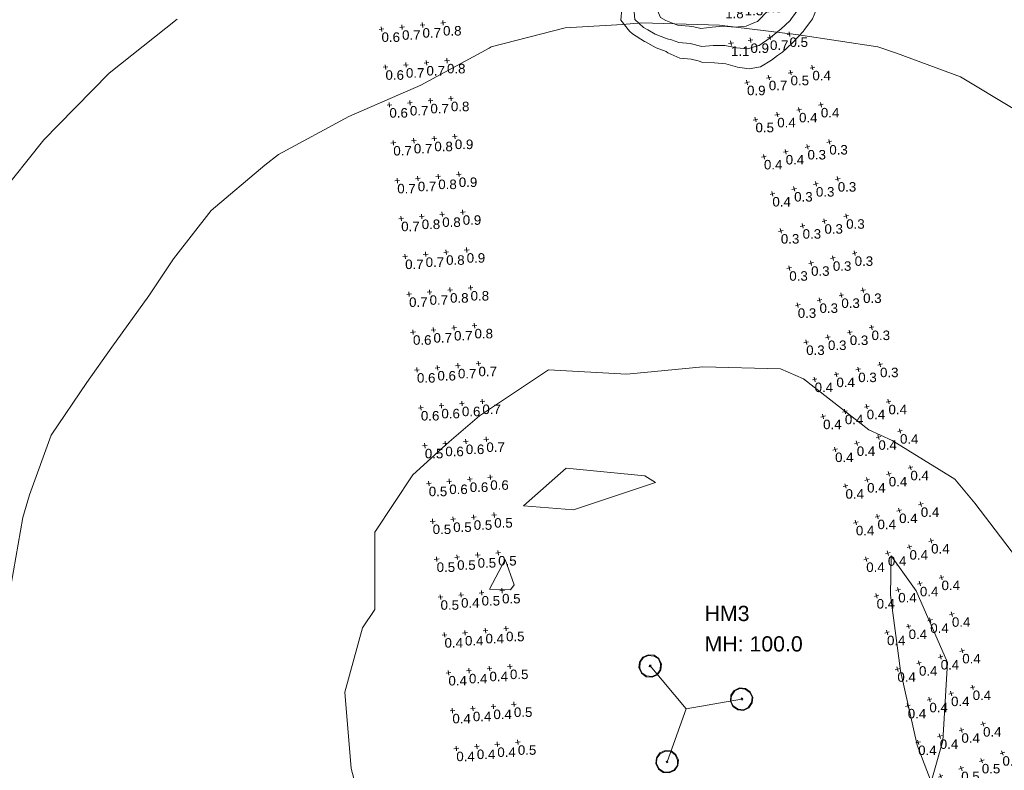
# Model space of a CAD drawing. Extents: x -62 to 9200, y 444 to 4096.
# Tile 25 of 32: x 1739 to 1998, y 3065 to 3262. Entities that reach past the tile are written whole.
import ezdxf

# ---------------------------------------------------------------- set-up
doc = ezdxf.new("R2010")
doc.units = 0
doc.header["$MEASUREMENT"] = 0
for name, color, linetype, lineweight in [('AGI32-Project_1-CALCPTS', 7, 'Continuous', 0), ('AGI32-Project_1-LUMINAIRE', 7, 'Continuous', 0), ('AGI32-Project_1-MARKPOINT', 7, 'Continuous', 0), ('AGI32-Project_1-POLE_PENDANT', 7, 'Continuous', 0), ('AGI32-Project_1-TEMPLATE', 7, 'Continuous', 0)]:
    doc.layers.add(name, color=color, linetype=linetype, lineweight=lineweight)
doc.styles.add('AGI32-Arial', font='arial.ttf')

# ---------------------------------------------------------------- blocks, each defined once
blk = doc.blocks.new('AGI32-IDxl7hnj-Project_1-LUMINAIRE-HM3_Symbol')
at = {"layer": 'AGI32-Project_1-LUMINAIRE', "color": 7, "linetype": 'ByBlock', "lineweight": 0}
for p, q in [((-0.5, 0.866, 0.3), (-0.866, 0.5, 0.3)), ((-0.5, 0.866), (-0.866, 0.5)), ((-0.866, 0.5, 0.3), (-0.5, 0.866, 0.3)), ((0, 1, 0.3), (-0.5, 0.866, 0.3)), ((0, 1), (-0.5, 0.866)), ((-0.5, 0.866, 0.3), (0, 1, 0.3)), ((-0.5, 0.866), (-0.5, 0.866, 0.3)), ((-0.5, 0.866, 0.3), (-0.5, 0.866)), ((0, 0.95), (-0.45, 0.816)), ((0.5, 0.866, 0.3), (0, 1, 0.3)), ((0.5, 0.866), (0, 1)), ((0, 1), (0, 1, 0.3)), ((0, 1, 0.3), (0.5, 0.866, 0.3)), ((0, 1, 0.3), (0, 1)), ((0.45, 0.816), (0, 0.95)), ((0.866, 0.5, 0.3), (0.5, 0.866, 0.3)), ((0.866, 0.5), (0.5, 0.866)), ((0.5, 0.866), (0.5, 0.866, 0.3)), ((0.5, 0.866, 0.3), (0.866, 0.5, 0.3)), ((0.5, 0.866, 0.3), (0.5, 0.866)), ((-0.866, 0.5, 0.3), (-1, 0, 0.3)), ((-0.866, 0.5), (-1, 0)), ((-1, 0, 0.3), (-0.866, 0.5, 0.3)), ((-1, 0, 0.3), (-0.866, -0.5, 0.3)), ((-1, 0), (-1, 0, 0.3)), ((-1, 0), (-0.866, -0.5)), ((-0.866, -0.5, 0.3), (-1, 0, 0.3)), ((-1, 0, 0.3), (-1, 0)), ((-0.816, 0.45), (-0.95, 0)), ((-0.95, 0), (-0.816, -0.45)), ((-0.866, 0.5), (-0.866, 0.5, 0.3)), ((-0.866, 0.5, 0.3), (-0.866, 0.5)), ((-0.45, 0.816), (-0.816, 0.45)), ((-0.1, 0), (0.1, 0)), ((0, -0.1), (0, 0.1)), ((0, 0.1), (0.1, 0)), ((0, -0.1), (0.1, 0)), ((0.816, 0.45), (0.45, 0.816)), ((0.95, 0), (0.816, 0.45)), ((0.816, -0.45), (0.95, 0)), ((1, 0, 0.3), (0.866, 0.5, 0.3)), ((1, 0), (0.866, 0.5)), ((0.866, 0.5), (0.866, 0.5, 0.3)), ((0.866, 0.5, 0.3), (1, 0, 0.3)), ((0.866, 0.5, 0.3), (0.866, 0.5)), ((0.866, -0.5, 0.3), (1, 0, 0.3)), ((0.866, -0.5), (1, 0)), ((1, 0, 0.3), (0.866, -0.5, 0.3)), ((1, 0, 0.3), (1, 0)), ((1, 0), (1, 0, 0.3)), ((-0.866, -0.5, 0.3), (-0.5, -0.866, 0.3)), ((-0.866, -0.5), (-0.866, -0.5, 0.3)), ((-0.866, -0.5), (-0.5, -0.866)), ((-0.5, -0.866, 0.3), (-0.866, -0.5, 0.3)), ((-0.866, -0.5, 0.3), (-0.866, -0.5)), ((-0.816, -0.45), (-0.45, -0.816)), ((-0.45, -0.816), (0, -0.95)), ((0, -0.95), (0.45, -0.816)), ((0.45, -0.816), (0.816, -0.45)), ((0.5, -0.866, 0.3), (0.866, -0.5, 0.3)), ((0.5, -0.866), (0.866, -0.5)), ((0.866, -0.5, 0.3), (0.5, -0.866, 0.3)), ((0.866, -0.5), (0.866, -0.5, 0.3)), ((0.866, -0.5, 0.3), (0.866, -0.5)), ((-0.5, -0.866, 0.3), (0, -1, 0.3)), ((-0.5, -0.866), (-0.5, -0.866, 0.3)), ((-0.5, -0.866), (0, -1)), ((0, -1, 0.3), (-0.5, -0.866, 0.3)), ((-0.5, -0.866, 0.3), (-0.5, -0.866)), ((0, -1, 0.3), (0.5, -0.866, 0.3)), ((0, -1), (0.5, -0.866)), ((0.5, -0.866, 0.3), (0, -1, 0.3)), ((0, -1), (0, -1, 0.3)), ((0, -1, 0.3), (0, -1)), ((0.5, -0.866), (0.5, -0.866, 0.3)), ((0.5, -0.866, 0.3), (0.5, -0.866))]:
    blk.add_line(p, q, dxfattribs=at)
blk = doc.blocks.new('AGI32-IDxl7hnj-Project_1-LUMINAIRE-HM3_94-1')
at = {"layer": 'AGI32-Project_1-LUMINAIRE', "color": 7, "linetype": 'ByBlock', "lineweight": 0, "xscale": 3, "yscale": 3, "zscale": 3}
blk.add_blockref('AGI32-IDxl7hnj-Project_1-LUMINAIRE-HM3_Symbol', (0, 0), dxfattribs=at)
blk = doc.blocks.new('AGI32-IDxl7hnj-Project_1-LUMINAIRE-HM3_94-2')
at = {"layer": 'AGI32-Project_1-LUMINAIRE', "color": 7, "linetype": 'ByBlock', "lineweight": 0, "xscale": 3, "yscale": 3, "zscale": 3}
blk.add_blockref('AGI32-IDxl7hnj-Project_1-LUMINAIRE-HM3_Symbol', (0, 0), dxfattribs=at)
blk = doc.blocks.new('AGI32-IDxl7hnj-Project_1-LUMINAIRE-HM3_94-3')
at = {"layer": 'AGI32-Project_1-LUMINAIRE', "color": 7, "linetype": 'ByBlock', "lineweight": 0, "xscale": 3, "yscale": 3, "zscale": 3}
blk.add_blockref('AGI32-IDxl7hnj-Project_1-LUMINAIRE-HM3_Symbol', (0, 0), dxfattribs=at)
blk = doc.blocks.new('AGI32-IDxl7hnj-Project_1-LUMINAIRE-HM3_94_Labels')
at = {"layer": 'AGI32-Project_1-LUMINAIRE', "color": 7, "linetype": 'ByBlock', "lineweight": 0, "char_height": 4, "attachment_point": 1, "style": 'AGI32-Arial'}
for s, insert in [('HM3', (4.81, 27.09, 100)), ('MH: 100.0', (4.81, 19.09, 100))]:
    blk.add_mtext(s, dxfattribs=dict(at, insert=insert))
blk = doc.blocks.new('AGI32-IDxl7hnj-Project_1-LUMINAIRE-HM3_Template3')
at = {"layer": 'AGI32-Project_1-TEMPLATE', "color": 1, "linetype": 'ByBlock', "lineweight": 0}
for p, q in [((-103.32, 200, -100), (-100, 201.84, -100)), ((-120, 190.97, -100), (-103.32, 200, -100)), ((-135.55, 180, -100), (-120, 190.97, -100)), ((-140, 176.74, -100), (-135.55, 180, -100)), ((-159.12, 160, -100), (-140, 176.74, -100))]:
    blk.add_line(p, q, dxfattribs=at)
at = {"layer": 'AGI32-Project_1-TEMPLATE', "color": 5, "linetype": 'ByBlock', "lineweight": 0}
for p, q in [((-20, 180.23, -100), (0, 181.76, -100)), ((0, 181.76, -100), (15, 180, -100)), ((-40, 173.59, -100), (-20.6, 180, -100)), ((-20.6, 180, -100), (-20, 180.23, -100)), ((15, 180, -100), (20, 179.56, -100)), ((20, 179.56, -100), (40, 175.33, -100)), ((-60, 168.77, -100), (-40, 173.59, -100)), ((40, 175.33, -100), (60, 169.26, -100)), ((-80, 162.18, -100), (-60, 168.77, -100)), ((60, 169.26, -100), (80, 162.47, -100)), ((-84.02, 160, -100), (-80, 162.18, -100)), ((80, 162.47, -100), (84.56, 160, -100)), ((-100, 150.79, -100), (-84.02, 160, -100)), ((84.56, 160, -100), (100, 150.89, -100)), ((-111.94, 140, -100), (-100, 150.79, -100)), ((100, 150.89, -100), (112.53, 140, -100)), ((-120, 131.6, -100), (-111.94, 140, -100)), ((-131.95, 120, -100), (-120, 131.6, -100)), ((-140, 112.01, -100), (-131.95, 120, -100)), ((-151.71, 100, -100), (-140, 112.01, -100)), ((-160, 85.58, -100), (-151.71, 100, -100)), ((-162.77, 80, -100), (-160, 85.58, -100)), ((-170.12, 60, -100), (-162.77, 80, -100))]:
    blk.add_line(p, q, dxfattribs=at)
at = {"layer": 'AGI32-Project_1-TEMPLATE', "color": 3, "linetype": 'ByBlock', "lineweight": 0}
for p, q in [((-40, 85.28, -100), (-20, 94.08, -100)), ((-20, 94.08, -100), (0, 89.37, -100)), ((0, 89.37, -100), (20, 87.73, -100)), ((20, 87.73, -100), (40, 83.66, -100)), ((-49.05, 80, -100), (-40, 85.28, -100)), ((40, 83.66, -100), (45.48, 80, -100)), ((-60, 73.16, -100), (-49.05, 80, -100)), ((45.48, 80, -100), (60, 63.82, -100)), ((-72.4, 60, -100), (-60, 73.16, -100)), ((-20, 67.76, -100), (-32.76, 60, -100)), ((0, 62.19, -100), (-20, 67.76, -100)), ((2.49, 60, -100), (0, 62.19, -100)), ((60, 63.82, -100), (65.59, 60, -100)), ((-75.96, 40, -100), (-72.4, 60, -100)), ((-32.76, 60, -100), (-20, 56.66, -100)), ((-20, 56.66, -100), (0, 59.62, -100)), ((0, 59.62, -100), (2.49, 60, -100)), ((65.59, 60, -100), (80, 47.07, -100)), ((-40, 47.02, -100), (-45.36, 40, -100)), ((-38.84, 40, -100), (-40, 47.02, -100)), ((80, 47.07, -100), (84.11, 40, -100)), ((-80, 35.87, -100), (-75.96, 40, -100)), ((-45.36, 40, -100), (-40, 38.88, -100)), ((-40, 38.88, -100), (-38.84, 40, -100)), ((84.11, 40, -100), (94.34, 20, -100)), ((-87.51, 20, -100), (-80, 35.87, -100)), ((60, 30.16, -100), (58.06, 20, -100)), ((64.87, 20, -100), (60, 30.16, -100)), ((-89.43, 0, -100), (-87.51, 20, -100)), ((58.06, 20, -100), (57.19, 0, -100)), ((69.72, 0, -100), (64.87, 20, -100)), ((-87.51, -20, -100), (-89.43, 0, -100)), ((57.19, 0, -100), (58.06, -20, -100)), ((64.87, -20, -100), (69.72, 0, -100)), ((58.06, -20, -100), (60, -30.16, -100)), ((60, -30.16, -100), (64.87, -20, -100))]:
    blk.add_line(p, q, dxfattribs=at)
blk = doc.blocks.new('AGI32-IDxl7hnj-Project_1-LUMINAIRE-HM3_94')
at = {"layer": 'AGI32-Project_1-POLE_PENDANT', "color": 7, "linetype": 'ByBlock', "lineweight": 0}
for q in [(-7.374, 12.774), (-7.377, -12.774), (14.751, 0), (0, 0, -100)]:
    blk.add_line((0, 0), q, dxfattribs=at)
at = {"layer": 'AGI32-Project_1-LUMINAIRE', "color": 7, "linetype": 'ByBlock', "lineweight": 0}
for name, p, rotation in [('AGI32-IDxl7hnj-Project_1-LUMINAIRE-HM3_94_Labels', (0, 0, -100), 349.9229916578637), ('AGI32-IDxl7hnj-Project_1-LUMINAIRE-HM3_94-2', (-7.374, 12.774), 120.0001033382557), ('AGI32-IDxl7hnj-Project_1-LUMINAIRE-HM3_94-3', (-7.377, -12.774), 240.0002066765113)]:
    blk.add_blockref(name, p, dxfattribs=dict(at, rotation=rotation))
blk.add_blockref('AGI32-IDxl7hnj-Project_1-LUMINAIRE-HM3_94-1', (14.751, 0), dxfattribs=at)
at = {"layer": 'AGI32-Project_1-TEMPLATE', "color": 7, "linetype": 'ByBlock', "lineweight": 0}
blk.add_blockref('AGI32-IDxl7hnj-Project_1-LUMINAIRE-HM3_Template3', (0, 0), dxfattribs=at)
blk = doc.blocks.new('AGI32-IDxl7hnj-Project_1-LUMINAIRE-UPL_Symbol')
at = {"layer": 'AGI32-Project_1-LUMINAIRE', "color": 7, "linetype": 'ByBlock', "lineweight": 0}
for p, q in [((-0.5, 0.5, 1), (0, 0.5, 1)), ((0, 0.5, 1), (-0.5, 0.5)), ((-0.5, 0.5), (-0.5, 0.5, 1)), ((-0.5, 0.5, 1), (-0.5, 0.5, 1.1)), ((-0.5, 0.5, 1.1), (0, 0.5, 1.1)), ((0, 0.5, 1), (-0.5, 0.5, 1)), ((-0.5, -0.5, 1.1), (-0.5, 0.5, 1.1)), ((-0.5, 0.5, 1.1), (-0.5, 0.5, 1)), ((-0.5, 0.5, 1), (-0.5, -0.5, 1)), ((0, 0.5, 1.1), (-0.5, 0.5, 1.1)), ((-0.5, 0.5, 1.1), (-0.5, -0.5, 1.1)), ((-0.5, -0.49), (-0.5, 0.49)), ((-0.5, 0.49), (0, 0.49)), ((0, 0.49), (-0.5, 0.49)), ((-0.5, 0.49), (0, 0.49, 1)), ((-0.5, -0.49, 1), (-0.5, 0.49, 1)), ((-0.5, 0.49, 1), (-0.5, 0.49)), ((-0.5, 0.49), (-0.5, -0.49)), ((-0.1, 0), (0.1, 0)), ((0, 0.5, 1.1), (0, 0.5, 1)), ((0, 0.5, 1), (0, 0.5, 1.1)), ((0, 0.5, 1.1), (0, -0.5, 1.1)), ((0, -0.5, 1), (0, 0.5, 1)), ((0, -0.5, 1.1), (0, 0.5, 1.1)), ((0, 0.49), (0, 0.49, 1)), ((0, 0.49, 1), (0, -0.49, 1)), ((0, -0.49), (0, 0.49)), ((0, 0.49), (0, -0.49)), ((0, 0.49, 1), (0, 0.49)), ((0, -0.1), (0, 0.1)), ((0, 0.1), (0.1, 0)), ((0, -0.1), (0.1, 0)), ((0, -0.49), (-0.5, -0.49)), ((-0.5, -0.49), (0, -0.49)), ((0, -0.49, 1), (-0.5, -0.49)), ((-0.5, -0.49), (-0.5, -0.49, 1)), ((-0.5, -0.5), (0, -0.5, 1)), ((0, -0.5, 1), (-0.5, -0.5, 1)), ((-0.5, -0.5, 1), (-0.5, -0.5)), ((0, -0.5, 1.1), (-0.5, -0.5, 1.1)), ((-0.5, -0.5, 1.1), (-0.5, -0.5, 1)), ((-0.5, -0.5, 1), (0, -0.5, 1)), ((-0.5, -0.5, 1), (-0.5, -0.5, 1.1)), ((-0.5, -0.5, 1.1), (0, -0.5, 1.1)), ((0, -0.49, 1), (0, -0.49)), ((0, -0.49), (0, -0.49, 1)), ((0, -0.5, 1.1), (0, -0.5, 1)), ((0, -0.5, 1), (0, -0.5, 1.1))]:
    blk.add_line(p, q, dxfattribs=at)
blk = doc.blocks.new('AGI32-IDxl7hnj-Project_1-LUMINAIRE-UPL_100-1')
at = {"layer": 'AGI32-Project_1-LUMINAIRE', "color": 7, "linetype": 'ByBlock', "lineweight": 0, "xscale": 3, "yscale": 3, "zscale": 3}
blk.add_blockref('AGI32-IDxl7hnj-Project_1-LUMINAIRE-UPL_Symbol', (0, 0), dxfattribs=at)
blk = doc.blocks.new('AGI32-IDxl7hnj-Project_1-LUMINAIRE-UPL_100_Labels')
at = {"layer": 'AGI32-Project_1-LUMINAIRE', "color": 7, "linetype": 'ByBlock', "lineweight": 0, "char_height": 4, "attachment_point": 1, "style": 'AGI32-Arial'}
for s, insert in [('UPL', (-25.56, 6.97, 15)), ('MH: 15.0', (-25.56, -1.03, 15))]:
    blk.add_mtext(s, dxfattribs=dict(at, insert=insert))
blk = doc.blocks.new('AGI32-IDxl7hnj-Project_1-LUMINAIRE-UPL_Template4')
at = {"layer": 'AGI32-Project_1-TEMPLATE', "color": 1, "linetype": 'ByBlock', "lineweight": 0}
for p, q in [((6, 30.76, -15), (9, 31.21, -15)), ((9, 31.21, -15), (12, 32.36, -15)), ((12, 32.36, -15), (15, 32.96, -15)), ((15, 32.96, -15), (18, 32.65, -15)), ((18, 32.65, -15), (21, 31.08, -15)), ((21, 31.08, -15), (22.68, 30, -15)), ((-6, 27.32, -15), (-3, 28.92, -15)), ((-3, 28.92, -15), (0, 29.42, -15)), ((0, 29.42, -15), (1.73, 30, -15)), ((1.73, 30, -15), (3, 30.51, -15)), ((3, 30.51, -15), (6, 30.76, -15)), ((22.68, 30, -15), (24, 29.19, -15)), ((24, 29.19, -15), (26.72, 27, -15)), ((-9, 25.85, -15), (-6.44, 27, -15)), ((-6.44, 27, -15), (-6, 27.32, -15)), ((26.72, 27, -15), (27, 26.78, -15)), ((27, 26.78, -15), (29.9, 24, -15)), ((-15, 21.71, -15), (-12, 23.96, -15)), ((-12, 23.96, -15), (-11.91, 24, -15)), ((-11.91, 24, -15), (-9, 25.85, -15)), ((29.9, 24, -15), (30, 23.91, -15)), ((30, 23.91, -15), (32.47, 21, -15)), ((-17.77, 18, -15), (-15.7, 21, -15)), ((-15.7, 21, -15), (-15, 21.71, -15)), ((32.47, 21, -15), (33, 19.94, -15)), ((33, 19.94, -15), (33.9, 18, -15)), ((-17.36, 15, -15), (-17.77, 18, -15)), ((33.9, 18, -15), (34.11, 15, -15)), ((-16.15, 12, -15), (-17.36, 15, -15)), ((34.11, 15, -15), (33.92, 12, -15)), ((-16.01, 9, -15), (-16.15, 12, -15)), ((33.92, 12, -15), (34.08, 9, -15)), ((-15.99, 6, -15), (-16.01, 9, -15)), ((34.08, 9, -15), (34.34, 6, -15)), ((-15.31, 3, -15), (-15.99, 6, -15)), ((34.34, 6, -15), (34.67, 3, -15)), ((-15, 2.09, -15), (-15.31, 3, -15)), ((34.67, 3, -15), (34.54, 0, -15)), ((-14.52, 0, -15), (-15, 2.09, -15)), ((-15, -2.09, -15), (-14.52, 0, -15)), ((34.54, 0, -15), (34.67, -3, -15)), ((-15.31, -3, -15), (-15, -2.09, -15)), ((-15.99, -6, -15), (-15.31, -3, -15)), ((34.67, -3, -15), (34.34, -6, -15)), ((-16.01, -9, -15), (-15.99, -6, -15)), ((34.34, -6, -15), (34.08, -9, -15)), ((-16.15, -12, -15), (-16.01, -9, -15)), ((34.08, -9, -15), (33.92, -12, -15)), ((-17.36, -15, -15), (-16.15, -12, -15)), ((33.92, -12, -15), (34.11, -15, -15)), ((-17.77, -18, -15), (-17.36, -15, -15)), ((34.11, -15, -15), (33.9, -18, -15)), ((-15.7, -21, -15), (-17.77, -18, -15)), ((33.9, -18, -15), (33, -19.94, -15)), ((33, -19.94, -15), (32.47, -21, -15)), ((-15, -21.71, -15), (-15.7, -21, -15)), ((-12, -23.96, -15), (-15, -21.71, -15)), ((32.47, -21, -15), (30, -23.91, -15)), ((-11.91, -24, -15), (-12, -23.96, -15)), ((-9, -25.85, -15), (-11.91, -24, -15)), ((-6.44, -27, -15), (-9, -25.85, -15)), ((29.9, -24, -15), (27, -26.78, -15)), ((30, -23.91, -15), (29.9, -24, -15)), ((-6, -27.32, -15), (-6.44, -27, -15)), ((-3, -28.92, -15), (-6, -27.32, -15)), ((26.72, -27, -15), (24, -29.19, -15)), ((27, -26.78, -15), (26.72, -27, -15)), ((0, -29.42, -15), (-3, -28.92, -15)), ((1.73, -30, -15), (0, -29.42, -15)), ((3, -30.51, -15), (1.73, -30, -15)), ((6, -30.76, -15), (3, -30.51, -15)), ((9, -31.21, -15), (6, -30.76, -15)), ((22.68, -30, -15), (21, -31.08, -15)), ((24, -29.19, -15), (22.68, -30, -15)), ((12, -32.36, -15), (9, -31.21, -15)), ((15, -32.96, -15), (12, -32.36, -15)), ((18, -32.65, -15), (15, -32.96, -15)), ((21, -31.08, -15), (18, -32.65, -15))]:
    blk.add_line(p, q, dxfattribs=at)
at = {"layer": 'AGI32-Project_1-TEMPLATE', "color": 5, "linetype": 'ByBlock', "lineweight": 0}
for p, q in [((0, 25.27, -15), (3, 26.24, -15)), ((3, 26.24, -15), (6, 26.22, -15)), ((6, 26.22, -15), (9, 26.43, -15)), ((9, 26.43, -15), (11.31, 27, -15)), ((11.31, 27, -15), (12, 27.26, -15)), ((12, 27.26, -15), (15, 27.67, -15)), ((15, 27.67, -15), (17.88, 27, -15)), ((17.88, 27, -15), (18, 26.98, -15)), ((18, 26.98, -15), (21, 25.23, -15)), ((-9, 22.22, -15), (-6, 23.65, -15)), ((-6, 23.65, -15), (-4.85, 24, -15)), ((-4.85, 24, -15), (-3, 24.79, -15)), ((-3, 24.79, -15), (0, 25.27, -15)), ((21, 25.23, -15), (22.68, 24, -15)), ((22.68, 24, -15), (24, 23.12, -15)), ((-12, 20.24, -15), (-10.91, 21, -15)), ((-10.91, 21, -15), (-9, 22.22, -15)), ((24, 23.12, -15), (26.56, 21, -15)), ((26.56, 21, -15), (27, 20.53, -15)), ((-14.14, 18, -15), (-12, 20.24, -15)), ((27, 20.53, -15), (29.11, 18, -15)), ((-14.14, 15, -15), (-14.14, 18, -15)), ((29.11, 18, -15), (29.62, 15, -15)), ((-13.21, 12, -15), (-14.14, 15, -15)), ((29.62, 15, -15), (29.71, 12, -15)), ((-13.38, 9, -15), (-13.21, 12, -15)), ((29.71, 12, -15), (29.99, 9, -15)), ((-13.68, 6, -15), (-13.38, 9, -15)), ((29.99, 9, -15), (30, 8.94, -15)), ((30, 8.94, -15), (30.55, 6, -15)), ((-13.39, 3, -15), (-13.68, 6, -15)), ((30.55, 6, -15), (31.02, 3, -15)), ((-12.46, 0, -15), (-13.39, 3, -15)), ((31.02, 3, -15), (30.98, 0, -15)), ((-13.39, -3, -15), (-12.46, 0, -15)), ((30.98, 0, -15), (31.02, -3, -15)), ((-13.68, -6, -15), (-13.39, -3, -15)), ((31.02, -3, -15), (30.55, -6, -15)), ((-13.38, -9, -15), (-13.68, -6, -15)), ((30.55, -6, -15), (30, -8.94, -15)), ((-13.21, -12, -15), (-13.38, -9, -15)), ((29.99, -9, -15), (29.71, -12, -15)), ((30, -8.94, -15), (29.99, -9, -15)), ((-14.14, -15, -15), (-13.21, -12, -15)), ((29.71, -12, -15), (29.62, -15, -15)), ((-14.14, -18, -15), (-14.14, -15, -15)), ((29.62, -15, -15), (29.11, -18, -15)), ((-12, -20.24, -15), (-14.14, -18, -15)), ((29.11, -18, -15), (27, -20.53, -15)), ((-10.91, -21, -15), (-12, -20.24, -15)), ((27, -20.53, -15), (26.56, -21, -15)), ((-9, -22.22, -15), (-10.91, -21, -15)), ((-6, -23.65, -15), (-9, -22.22, -15)), ((24, -23.12, -15), (22.68, -24, -15)), ((26.56, -21, -15), (24, -23.12, -15)), ((-4.85, -24, -15), (-6, -23.65, -15)), ((-3, -24.79, -15), (-4.85, -24, -15)), ((0, -25.27, -15), (-3, -24.79, -15)), ((3, -26.24, -15), (0, -25.27, -15)), ((21, -25.23, -15), (18, -26.98, -15)), ((22.68, -24, -15), (21, -25.23, -15)), ((6, -26.22, -15), (3, -26.24, -15)), ((9, -26.43, -15), (6, -26.22, -15)), ((11.31, -27, -15), (9, -26.43, -15)), ((12, -27.26, -15), (11.31, -27, -15)), ((15, -27.67, -15), (12, -27.26, -15)), ((17.88, -27, -15), (15, -27.67, -15)), ((18, -26.98, -15), (17.88, -27, -15))]:
    blk.add_line(p, q, dxfattribs=at)
at = {"layer": 'AGI32-Project_1-TEMPLATE', "color": 3, "linetype": 'ByBlock', "lineweight": 0}
for p, q in [((-3, 20.31, -15), (0, 20.73, -15)), ((0, 20.73, -15), (1.25, 21, -15)), ((1.25, 21, -15), (3, 21.53, -15)), ((3, 21.53, -15), (6, 21.35, -15)), ((6, 21.35, -15), (9, 21.37, -15)), ((9, 21.37, -15), (12, 21.78, -15)), ((12, 21.78, -15), (15, 21.7, -15)), ((15, 21.7, -15), (16.98, 21, -15)), ((16.98, 21, -15), (18, 20.69, -15)), ((-7.35, 18, -15), (-6, 18.88, -15)), ((-6, 18.88, -15), (-3, 20.31, -15)), ((18, 20.69, -15), (21, 18.01, -15)), ((-8.36, 15, -15), (-7.35, 18, -15)), ((21, 18.01, -15), (21.01, 18, -15)), ((21.01, 18, -15), (22.24, 15, -15)), ((-7.79, 12, -15), (-8.36, 15, -15)), ((22.24, 15, -15), (22.8, 12, -15)), ((-8.62, 9, -15), (-7.79, 12, -15)), ((22.8, 12, -15), (23.55, 9, -15)), ((-9.64, 6, -15), (-9, 7.9, -15)), ((-9, 7.9, -15), (-8.62, 9, -15)), ((23.55, 9, -15), (24, 7.12, -15)), ((-9.82, 3, -15), (-9.64, 6, -15)), ((24, 7.12, -15), (24.33, 6, -15)), ((24.33, 6, -15), (25.17, 3, -15)), ((-9, 0.69, -15), (-9.82, 3, -15)), ((25.17, 3, -15), (25.18, 0, -15)), ((-8.78, 0, -15), (-9, 0.69, -15)), ((-9, -0.69, -15), (-8.78, 0, -15)), ((25.18, 0, -15), (25.17, -3, -15)), ((-9.82, -3, -15), (-9, -0.69, -15)), ((-9.64, -6, -15), (-9.82, -3, -15)), ((25.17, -3, -15), (24.33, -6, -15)), ((-9, -7.9, -15), (-9.64, -6, -15)), ((24, -7.12, -15), (23.55, -9, -15)), ((24.33, -6, -15), (24, -7.12, -15)), ((-8.62, -9, -15), (-9, -7.9, -15)), ((-7.79, -12, -15), (-8.62, -9, -15)), ((23.55, -9, -15), (22.8, -12, -15)), ((-8.36, -15, -15), (-7.79, -12, -15)), ((22.8, -12, -15), (22.24, -15, -15)), ((-7.35, -18, -15), (-8.36, -15, -15)), ((22.24, -15, -15), (21.01, -18, -15)), ((-6, -18.88, -15), (-7.35, -18, -15)), ((21, -18.01, -15), (18, -20.69, -15)), ((21.01, -18, -15), (21, -18.01, -15)), ((-3, -20.31, -15), (-6, -18.88, -15)), ((0, -20.73, -15), (-3, -20.31, -15)), ((18, -20.69, -15), (16.98, -21, -15)), ((1.25, -21, -15), (0, -20.73, -15)), ((3, -21.53, -15), (1.25, -21, -15)), ((6, -21.35, -15), (3, -21.53, -15)), ((9, -21.37, -15), (6, -21.35, -15)), ((12, -21.78, -15), (9, -21.37, -15)), ((15, -21.7, -15), (12, -21.78, -15)), ((16.98, -21, -15), (15, -21.7, -15))]:
    blk.add_line(p, q, dxfattribs=at)
blk = doc.blocks.new('AGI32-IDxl7hnj-Project_1-LUMINAIRE-UPL_100')
at = {"layer": 'AGI32-Project_1-LUMINAIRE', "color": 7, "linetype": 'ByBlock', "lineweight": 0, "rotation": 356.1849966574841}
blk.add_blockref('AGI32-IDxl7hnj-Project_1-LUMINAIRE-UPL_100_Labels', (0, 0, -15), dxfattribs=at)
at = {"layer": 'AGI32-Project_1-LUMINAIRE', "color": 7, "linetype": 'ByBlock', "lineweight": 0}
blk.add_blockref('AGI32-IDxl7hnj-Project_1-LUMINAIRE-UPL_100-1', (0, 0), dxfattribs=at)
at = {"layer": 'AGI32-Project_1-TEMPLATE', "color": 7, "linetype": 'ByBlock', "lineweight": 0}
blk.add_blockref('AGI32-IDxl7hnj-Project_1-LUMINAIRE-UPL_Template4', (0, 0), dxfattribs=at)
blk = doc.blocks.new('AGI32-IDxl7hnj-MARKPOINT')
at = {"layer": 'AGI32-Project_1-MARKPOINT', "color": 0, "linetype": 'Continuous', "lineweight": 0}
for p, q in [((-0.125, 0), (0.125, 0)), ((0, -0.125), (0, 0.125))]:
    blk.add_line(p, q, dxfattribs=at)
blk = doc.blocks.new('AGI32-IDxl7hnj-Project_1-CALCPTS-US 23 NB - STA 706+00 TO STA 708+00_Luminance')
at = {"layer": 'AGI32-Project_1-MARKPOINT', "color": 154, "linetype": 'Continuous', "lineweight": 0, "xscale": 4.999999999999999, "yscale": 4.999999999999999, "zscale": 4.999999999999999, "rotation": 110.5560949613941}
for p in [(1991.91, 3067.08), (1997.33, 3069.11), (1986.5, 3065.05), (1981.08, 3063.02), (2000.84, 3059.75), (1995.43, 3057.72), (1990.01, 3055.68), (1984.59, 3053.65), (2004.36, 3050.39), (1993.52, 3046.32), (1998.94, 3048.35), (1988.1, 3044.29), (2007.87, 3041.02), (2002.45, 3038.99), (1997.03, 3036.96), (1991.61, 3034.93), (2011.38, 3031.66), (2005.96, 3029.63), (1995.12, 3025.56), (2000.54, 3027.59), (2009.47, 3020.26), (2014.89, 3022.3), (2004.05, 3018.23), (1998.63, 3016.2), (2018.4, 3012.93), (2012.98, 3010.9), (2007.56, 3008.87), (2002.14, 3006.84), (2021.91, 3003.57), (2011.07, 2999.51), (2016.49, 3001.54), (2005.66, 2997.47), (2020, 2992.17), (2025.42, 2994.21), (2014.59, 2990.14), (2009.17, 2988.11), (2028.93, 2984.84), (2023.52, 2982.81), (2018.1, 2980.78), (2012.68, 2978.75), (2032.45, 2975.48), (2021.61, 2971.41), (2027.03, 2973.45), (2016.19, 2969.38), (2035.96, 2966.12), (2030.54, 2964.08), (2025.12, 2962.05), (2019.7, 2960.02), (2039.47, 2956.75), (2034.05, 2954.72), (2023.21, 2950.66), (2028.63, 2952.69), (2037.56, 2945.36), (2042.98, 2947.39), (2032.14, 2943.32), (2026.72, 2941.29), (2046.49, 2938.03), (2041.07, 2935.99), (2035.65, 2933.96), (2030.23, 2931.93), (2050, 2928.66), (2039.16, 2924.6), (2044.58, 2926.63), (2033.75, 2922.57), (2053.51, 2919.3), (2048.09, 2917.27), (2042.68, 2915.24), (2037.26, 2913.2), (2057.02, 2909.94), (2051.61, 2907.9), (2040.77, 2903.84), (2046.19, 2905.87), (2060.54, 2900.57), (2049.7, 2896.51), (2055.12, 2898.54), (2044.28, 2894.48), (2064.05, 2891.21), (2058.63, 2889.18), (2053.21, 2887.15), (2047.79, 2885.11)]:
    blk.add_blockref('AGI32-IDxl7hnj-MARKPOINT', p, dxfattribs=at)
at = {"layer": 'AGI32-Project_1-CALCPTS', "color": 154, "linetype": 'Continuous', "lineweight": 0, "char_height": 2.5, "attachment_point": 1, "style": 'AGI32-Arial'}
for s, insert in [('0.5', (1997.33, 3068.28)), ('0.5', (1991.91, 3066.25)), ('0.5', (1986.5, 3064.21)), ('0.5', (1981.08, 3062.18)), ('0.5', (2000.84, 3058.92)), ('0.5', (1990.01, 3054.85)), ('0.5', (1995.43, 3056.88)), ('0.5', (1984.59, 3052.82)), ('0.5', (2004.36, 3049.55)), ('0.5', (1998.94, 3047.52)), ('0.6', (1993.52, 3045.49)), ('0.6', (1988.1, 3043.46)), ('0.5', (2007.87, 3040.19)), ('0.6', (2002.45, 3038.16)), ('0.6', (1991.61, 3034.09)), ('0.6', (1997.03, 3036.12)), ('0.6', (2005.96, 3028.79)), ('0.6', (2011.38, 3030.83)), ('0.6', (2000.54, 3026.76)), ('0.7', (1995.12, 3024.73)), ('0.6', (2014.89, 3021.46)), ('0.7', (2009.47, 3019.43)), ('0.7', (2004.05, 3017.4)), ('0.7', (1998.63, 3015.37)), ('0.7', (2018.4, 3012.1)), ('0.7', (2007.56, 3008.03)), ('0.7', (2012.98, 3010.07)), ('0.8', (2002.14, 3006)), ('0.7', (2016.49, 3000.7)), ('0.7', (2021.91, 3002.74)), ('0.8', (2011.07, 2998.67)), ('0.8', (2005.66, 2996.64)), ('0.7', (2025.42, 2993.37)), ('0.8', (2020, 2991.34)), ('0.8', (2014.59, 2989.31)), ('0.9', (2009.17, 2987.28)), ('0.8', (2028.93, 2984.01)), ('0.9', (2018.1, 2979.95)), ('0.8', (2023.52, 2981.98)), ('0.9', (2012.68, 2977.91)), ('0.8', (2032.45, 2974.65)), ('0.8', (2027.03, 2972.61)), ('0.9', (2021.61, 2970.58)), ('1.0', (2016.19, 2968.55)), ('0.8', (2035.96, 2965.28)), ('0.8', (2030.54, 2963.25)), ('1.0', (2019.7, 2959.19)), ('0.9', (2025.12, 2961.22)), ('0.8', (2034.05, 2953.89)), ('0.8', (2039.47, 2955.92)), ('0.9', (2028.63, 2951.86)), ('0.9', (2023.21, 2949.82)), ('0.8', (2042.98, 2946.56)), ('0.8', (2037.56, 2944.52)), ('0.9', (2032.14, 2942.49)), ('0.9', (2026.72, 2940.46)), ('0.8', (2046.49, 2937.19)), ('0.9', (2035.65, 2933.13)), ('0.8', (2041.07, 2935.16)), ('1.0', (2030.23, 2931.1)), ('0.8', (2050, 2927.83)), ('0.8', (2044.58, 2925.8)), ('0.9', (2039.16, 2923.77)), ('1.0', (2033.75, 2921.73)), ('0.8', (2053.51, 2918.47)), ('0.8', (2048.09, 2916.43)), ('0.9', (2037.26, 2912.37)), ('0.9', (2042.68, 2914.4)), ('0.8', (2057.02, 2909.1)), ('0.9', (2046.19, 2905.04)), ('0.8', (2051.61, 2907.07)), ('0.9', (2040.77, 2903.01)), ('0.8', (2060.54, 2899.74)), ('0.8', (2055.12, 2897.71)), ('0.9', (2049.7, 2895.68)), ('0.9', (2044.28, 2893.64)), ('0.8', (2064.05, 2890.38)), ('0.8', (2058.63, 2888.34)), ('0.9', (2047.79, 2884.28)), ('0.9', (2053.21, 2886.31))]:
    blk.add_mtext(s, dxfattribs=dict(at, insert=insert))
blk = doc.blocks.new('AGI32-IDxl7hnj-Project_1-CALCPTS-US 23 NB - STA 708+00 TO STA 709+00_Luminance')
at = {"layer": 'AGI32-Project_1-MARKPOINT', "color": 154, "linetype": 'Continuous', "lineweight": 0, "xscale": 5, "yscale": 5, "zscale": 5, "rotation": 105.822089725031}
for p in [(1970.42, 3153.71), (1959.06, 3150.49), (1964.74, 3152.1), (1953.37, 3148.88), (1967.47, 3142.48), (1973.15, 3144.09), (1956.1, 3139.26), (1961.78, 3140.87), (1975.88, 3134.47), (1970.19, 3132.86), (1958.83, 3129.64), (1964.51, 3131.25), (1978.6, 3124.85), (1967.24, 3121.63), (1972.92, 3123.24), (1961.55, 3120.02), (1975.65, 3113.62), (1981.33, 3115.23), (1969.96, 3112.01), (1964.28, 3110.4), (1984.06, 3105.61), (1978.37, 3104), (1967.01, 3100.78), (1972.69, 3102.39), (1986.78, 3095.99), (1975.41, 3092.76), (1981.1, 3094.38), (1969.73, 3091.15), (1989.51, 3086.36), (1978.14, 3083.14), (1983.83, 3084.75), (1972.46, 3081.53), (1986.55, 3075.13), (1992.24, 3076.74), (1980.87, 3073.52), (1975.18, 3071.91)]:
    blk.add_blockref('AGI32-IDxl7hnj-MARKPOINT', p, dxfattribs=at)
at = {"layer": 'AGI32-Project_1-CALCPTS', "color": 154, "linetype": 'Continuous', "lineweight": 0, "char_height": 2.5, "attachment_point": 1, "style": 'AGI32-Arial'}
for insert in [(1970.42, 3152.88), (1964.74, 3151.27), (1953.37, 3148.05), (1959.06, 3149.66), (1973.15, 3143.26), (1961.78, 3140.04), (1967.47, 3141.65), (1956.1, 3138.43), (1975.88, 3133.64), (1964.51, 3130.42), (1970.19, 3132.03), (1958.83, 3128.8), (1972.92, 3122.41), (1978.6, 3124.02), (1967.24, 3120.79), (1961.55, 3119.18), (1981.33, 3114.4), (1975.65, 3112.78), (1964.28, 3109.56), (1969.96, 3111.17), (1984.06, 3104.77), (1972.69, 3101.55), (1978.37, 3103.16), (1967.01, 3099.94), (1981.1, 3093.54), (1986.78, 3095.15), (1975.41, 3091.93), (1969.73, 3090.32), (1983.83, 3083.92), (1989.51, 3085.53), (1972.46, 3080.7), (1978.14, 3082.31), (1992.24, 3075.91), (1980.87, 3072.69), (1986.55, 3074.3), (1975.18, 3071.08)]:
    blk.add_mtext('0.4', dxfattribs=dict(at, insert=insert))
blk = doc.blocks.new('AGI32-IDxl7hnj-Project_1-CALCPTS-US 23 NB - STA 709+00 TO STA 710+00_Luminance')
at = {"layer": 'AGI32-Project_1-MARKPOINT', "color": 154, "linetype": 'Continuous', "lineweight": 0, "xscale": 4.999999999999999, "yscale": 4.999999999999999, "zscale": 4.999999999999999, "rotation": 102.8280914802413}
for p in [(1941.68, 3247.88), (1947.41, 3249.19), (1930.24, 3245.28), (1935.96, 3246.58), (1943.9, 3238.13), (1949.63, 3239.44), (1932.46, 3235.53), (1938.18, 3236.83), (1946.12, 3228.38), (1951.85, 3229.68), (1934.68, 3225.78), (1940.4, 3227.08), (1954.07, 3219.93), (1942.62, 3217.33), (1948.34, 3218.63), (1936.9, 3216.02), (1956.29, 3210.18), (1944.84, 3207.58), (1950.57, 3208.88), (1939.12, 3206.27), (1952.79, 3199.13), (1958.51, 3200.43), (1941.34, 3196.52), (1947.06, 3197.83), (1955.01, 3189.38), (1960.73, 3190.68), (1943.56, 3186.77), (1949.28, 3188.08), (1962.95, 3180.93), (1951.5, 3178.33), (1957.23, 3179.63), (1945.78, 3177.02), (1965.17, 3171.18), (1953.72, 3168.58), (1959.45, 3169.88), (1948, 3167.27), (1961.67, 3160.13), (1967.39, 3161.43), (1950.22, 3157.52), (1955.94, 3158.83)]:
    blk.add_blockref('AGI32-IDxl7hnj-MARKPOINT', p, dxfattribs=at)
at = {"layer": 'AGI32-Project_1-CALCPTS', "color": 154, "linetype": 'Continuous', "lineweight": 0, "char_height": 2.5, "attachment_point": 1, "style": 'AGI32-Arial'}
for s, insert in [('0.5', (1941.68, 3247.05)), ('0.4', (1947.41, 3248.35)), ('0.9', (1930.24, 3244.44)), ('0.7', (1935.96, 3245.75)), ('0.4', (1949.63, 3238.6)), ('0.4', (1938.18, 3236)), ('0.4', (1943.9, 3237.3)), ('0.5', (1932.46, 3234.69)), ('0.3', (1951.85, 3228.85)), ('0.4', (1940.4, 3226.24)), ('0.3', (1946.12, 3227.55)), ('0.4', (1934.68, 3224.94)), ('0.3', (1948.34, 3217.8)), ('0.3', (1954.07, 3219.1)), ('0.4', (1936.9, 3215.19)), ('0.3', (1942.62, 3216.49)), ('0.3', (1950.57, 3208.05)), ('0.3', (1956.29, 3209.35)), ('0.3', (1939.12, 3205.44)), ('0.3', (1944.84, 3206.74)), ('0.3', (1958.51, 3199.6)), ('0.3', (1947.06, 3196.99)), ('0.3', (1952.79, 3198.3)), ('0.3', (1941.34, 3195.69)), ('0.3', (1960.73, 3189.85)), ('0.3', (1949.28, 3187.24)), ('0.3', (1955.01, 3188.55)), ('0.3', (1943.56, 3185.94)), ('0.3', (1957.23, 3178.8)), ('0.3', (1962.95, 3180.1)), ('0.3', (1945.78, 3176.19)), ('0.3', (1951.5, 3177.49)), ('0.3', (1959.45, 3169.05)), ('0.3', (1965.17, 3170.35)), ('0.4', (1948, 3166.44)), ('0.4', (1953.72, 3167.74)), ('0.4', (1961.67, 3159.3)), ('0.4', (1967.39, 3160.6)), ('0.4', (1950.22, 3156.69)), ('0.4', (1955.94, 3157.99))]:
    blk.add_mtext(s, dxfattribs=dict(at, insert=insert))
blk = doc.blocks.new('AGI32-IDxl7hnj-Project_1-CALCPTS-US 23 NB - STA 710+00 TO STA 712+00_Luminance')
at = {"layer": 'AGI32-Project_1-MARKPOINT', "color": 154, "linetype": 'Continuous', "lineweight": 0, "xscale": 5.000000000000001, "yscale": 5.000000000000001, "zscale": 5.000000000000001, "rotation": 98.73808399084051}
for p in [(1905.89, 3454.84), (1911.02, 3455.63), (1895.63, 3453.26), (1900.76, 3454.05), (1907.41, 3444.96), (1912.54, 3445.74), (1897.15, 3443.38), (1902.28, 3444.17), (1903.8, 3434.28), (1908.93, 3435.07), (1914.06, 3435.86), (1898.67, 3433.5), (1905.32, 3424.4), (1910.45, 3425.19), (1915.58, 3425.98), (1900.19, 3423.61), (1917.09, 3416.09), (1901.71, 3413.73), (1906.84, 3414.52), (1911.97, 3415.3), (1918.61, 3406.21), (1903.23, 3403.84), (1908.36, 3404.63), (1913.48, 3405.42), (1915.01, 3395.54), (1920.13, 3396.32), (1904.75, 3393.96), (1909.88, 3394.75), (1916.52, 3385.65), (1921.65, 3386.44), (1906.27, 3384.08), (1911.4, 3384.86), (1912.91, 3374.98), (1918.04, 3375.77), (1923.17, 3376.56), (1907.79, 3374.19), (1909.31, 3364.31), (1914.43, 3365.1), (1919.56, 3365.89), (1924.69, 3366.67), (1926.21, 3356.79), (1910.83, 3354.43), (1915.95, 3355.21), (1921.08, 3356), (1927.73, 3346.91), (1912.35, 3344.54), (1917.47, 3345.33), (1922.6, 3346.12), (1924.12, 3336.23), (1929.25, 3337.02), (1913.86, 3334.66), (1918.99, 3335.45), (1920.51, 3325.56), (1925.64, 3326.35), (1930.77, 3327.14), (1915.38, 3324.77), (1922.03, 3315.68), (1927.16, 3316.47), (1932.29, 3317.25), (1916.9, 3314.89), (1933.81, 3307.37), (1918.42, 3305.01), (1923.55, 3305.79), (1928.68, 3306.58), (1935.33, 3297.49), (1919.94, 3295.12), (1925.07, 3295.91), (1930.2, 3296.7), (1931.72, 3286.81), (1936.84, 3287.6), (1921.46, 3285.24), (1926.59, 3286.03), (1933.23, 3276.93), (1938.36, 3277.72), (1922.98, 3275.35), (1928.11, 3276.14), (1929.63, 3266.26), (1934.75, 3267.05), (1939.88, 3267.83), (1924.5, 3265.47), (1931.15, 3256.37), (1936.27, 3257.16), (1941.4, 3257.95), (1926.02, 3255.59)]:
    blk.add_blockref('AGI32-IDxl7hnj-MARKPOINT', p, dxfattribs=at)
at = {"layer": 'AGI32-Project_1-CALCPTS', "color": 154, "linetype": 'Continuous', "lineweight": 0, "char_height": 2.5, "attachment_point": 1, "style": 'AGI32-Arial'}
for s, insert in [('0.4', (1900.76, 3453.22)), ('0.4', (1905.89, 3454.01)), ('0.4', (1911.02, 3454.8)), ('0.5', (1895.63, 3452.43)), ('0.5', (1897.15, 3442.55)), ('0.4', (1902.28, 3443.33)), ('0.4', (1907.41, 3444.12)), ('0.4', (1912.54, 3444.91)), ('0.4', (1914.06, 3435.03)), ('0.5', (1898.67, 3432.66)), ('0.4', (1903.8, 3433.45)), ('0.4', (1908.93, 3434.24)), ('0.4', (1915.58, 3425.14)), ('0.5', (1900.19, 3422.78)), ('0.4', (1905.32, 3423.57)), ('0.4', (1910.45, 3424.36)), ('0.4', (1911.97, 3414.47)), ('0.4', (1917.09, 3415.26)), ('0.5', (1901.71, 3412.89)), ('0.4', (1906.84, 3413.68)), ('0.4', (1908.36, 3403.8)), ('0.4', (1913.48, 3404.59)), ('0.4', (1918.61, 3405.38)), ('0.5', (1903.23, 3403.01)), ('0.4', (1909.88, 3393.92)), ('0.4', (1915.01, 3394.7)), ('0.4', (1920.13, 3395.49)), ('0.5', (1904.75, 3393.13)), ('0.5', (1906.27, 3383.24)), ('0.5', (1911.4, 3384.03)), ('0.5', (1916.52, 3384.82)), ('0.4', (1921.65, 3385.61)), ('0.4', (1923.17, 3375.72)), ('0.6', (1907.79, 3373.36)), ('0.6', (1912.91, 3374.15)), ('0.5', (1918.04, 3374.94)), ('0.5', (1919.56, 3365.05)), ('0.4', (1924.69, 3365.84)), ('0.6', (1909.31, 3363.48)), ('0.6', (1914.43, 3364.26)), ('0.5', (1921.08, 3355.17)), ('0.4', (1926.21, 3355.96)), ('0.6', (1910.83, 3353.59)), ('0.5', (1915.95, 3354.38)), ('0.5', (1917.47, 3344.5)), ('0.5', (1922.6, 3345.28)), ('0.4', (1927.73, 3346.07)), ('0.6', (1912.35, 3343.71)), ('0.4', (1918.99, 3334.61)), ('0.5', (1924.12, 3335.4)), ('0.4', (1929.25, 3336.19)), ('0.5', (1913.86, 3333.82)), ('0.3', (1930.77, 3326.3)), ('0.5', (1915.38, 3323.94)), ('0.4', (1920.51, 3324.73)), ('0.4', (1925.64, 3325.52)), ('0.4', (1932.29, 3316.42)), ('0.5', (1916.9, 3314.06)), ('0.5', (1922.03, 3314.84)), ('0.4', (1927.16, 3315.63)), ('0.5', (1928.68, 3305.75)), ('0.4', (1933.81, 3306.54)), ('0.6', (1918.42, 3304.17)), ('0.6', (1923.55, 3304.96)), ('0.8', (1930.2, 3295.86)), ('0.6', (1935.33, 3296.65)), ('0.9', (1919.94, 3294.29)), ('0.9', (1925.07, 3295.08)), ('1.3', (1926.59, 3285.19)), ('0.9', (1931.72, 3285.98)), ('0.6', (1936.84, 3286.77)), ('1.4', (1921.46, 3284.4)), ('1.6', (1922.98, 3274.52)), ('1.4', (1928.11, 3275.31)), ('1.0', (1933.23, 3276.1)), ('0.5', (1938.36, 3276.88)), ('0.7', (1939.88, 3267)), ('1.8', (1924.5, 3264.64)), ('1.3', (1929.63, 3265.42)), ('0.9', (1934.75, 3266.21)), ('0.7', (1936.27, 3256.33)), ('0.5', (1941.4, 3257.12)), ('1.1', (1926.02, 3254.75)), ('0.9', (1931.15, 3255.54))]:
    blk.add_mtext(s, dxfattribs=dict(at, insert=insert))
blk = doc.blocks.new('AGI32-IDxl7hnj-Project_1-CALCPTS-US 23 SB - STA 710+00 TO STA 708+00_Luminance')
at = {"layer": 'AGI32-Project_1-MARKPOINT', "color": 154, "linetype": 'Continuous', "lineweight": 0, "xscale": 5, "yscale": 5, "zscale": 5, "rotation": 275.9362422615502}
for p in [(1850.38, 3260.95), (1834.22, 3259.27), (1839.61, 3259.83), (1844.99, 3260.39), (1851.42, 3251.01), (1835.26, 3249.33), (1840.64, 3249.89), (1846.03, 3250.45), (1847.06, 3240.5), (1852.45, 3241.06), (1836.29, 3239.38), (1841.68, 3239.94), (1842.71, 3229.99), (1848.1, 3230.55), (1853.48, 3231.11), (1837.32, 3229.43), (1838.36, 3219.49), (1843.74, 3220.05), (1849.13, 3220.61), (1854.52, 3221.17), (1839.39, 3209.54), (1844.78, 3210.1), (1850.17, 3210.66), (1855.55, 3211.22), (1840.43, 3199.59), (1845.81, 3200.15), (1851.2, 3200.71), (1856.59, 3201.27), (1857.62, 3191.33), (1841.46, 3189.65), (1846.85, 3190.21), (1852.23, 3190.77), (1853.27, 3180.82), (1858.65, 3181.38), (1842.49, 3179.7), (1847.88, 3180.26), (1848.91, 3170.32), (1854.3, 3170.88), (1859.69, 3171.43), (1843.53, 3169.76), (1849.95, 3160.37), (1855.34, 3160.93), (1860.72, 3161.49), (1844.56, 3159.81), (1845.6, 3149.86), (1850.98, 3150.42), (1856.37, 3150.98), (1861.76, 3151.54), (1846.63, 3139.92), (1852.02, 3140.48), (1857.4, 3141.04), (1862.79, 3141.6), (1863.83, 3131.65), (1847.66, 3129.97), (1853.05, 3130.53), (1858.44, 3131.09), (1864.86, 3121.7), (1848.7, 3120.02), (1854.09, 3120.58), (1859.47, 3121.14), (1860.51, 3111.2), (1865.89, 3111.76), (1849.73, 3110.08), (1855.12, 3110.64), (1856.15, 3100.69), (1861.54, 3101.25), (1866.93, 3101.81), (1850.77, 3100.13), (1851.8, 3090.18), (1857.19, 3090.74), (1862.58, 3091.3), (1867.96, 3091.86), (1852.84, 3080.24), (1858.22, 3080.8), (1863.61, 3081.36), (1869, 3081.92), (1853.87, 3070.29), (1859.26, 3070.85), (1864.64, 3071.41), (1870.03, 3071.97)]:
    blk.add_blockref('AGI32-IDxl7hnj-MARKPOINT', p, dxfattribs=at)
at = {"layer": 'AGI32-Project_1-CALCPTS', "color": 154, "linetype": 'Continuous', "lineweight": 0, "char_height": 2.5, "attachment_point": 1, "style": 'AGI32-Arial'}
for s, insert in [('0.7', (1839.61, 3259)), ('0.7', (1844.99, 3259.56)), ('0.8', (1850.38, 3260.12)), ('0.6', (1834.22, 3258.44)), ('0.7', (1840.64, 3249.05)), ('0.7', (1846.03, 3249.61)), ('0.8', (1851.42, 3250.17)), ('0.6', (1835.26, 3248.49)), ('0.6', (1836.29, 3238.55)), ('0.7', (1841.68, 3239.11)), ('0.7', (1847.06, 3239.67)), ('0.8', (1852.45, 3240.23)), ('0.7', (1837.32, 3228.6)), ('0.7', (1842.71, 3229.16)), ('0.8', (1848.1, 3229.72)), ('0.9', (1853.48, 3230.28)), ('0.9', (1854.52, 3220.33)), ('0.7', (1838.36, 3218.65)), ('0.7', (1843.74, 3219.21)), ('0.8', (1849.13, 3219.77)), ('0.8', (1850.17, 3209.83)), ('0.9', (1855.55, 3210.39)), ('0.7', (1839.39, 3208.71)), ('0.8', (1844.78, 3209.27)), ('0.8', (1851.2, 3199.88)), ('0.9', (1856.59, 3200.44)), ('0.7', (1840.43, 3198.76)), ('0.7', (1845.81, 3199.32)), ('0.7', (1846.85, 3189.37)), ('0.8', (1852.23, 3189.93)), ('0.8', (1857.62, 3190.49)), ('0.7', (1841.46, 3188.81)), ('0.6', (1842.49, 3178.87)), ('0.7', (1847.88, 3179.43)), ('0.7', (1853.27, 3179.99)), ('0.8', (1858.65, 3180.55)), ('0.6', (1843.53, 3168.92)), ('0.6', (1848.91, 3169.48)), ('0.7', (1854.3, 3170.04)), ('0.7', (1859.69, 3170.6)), ('0.7', (1860.72, 3160.66)), ('0.6', (1844.56, 3158.97)), ('0.6', (1849.95, 3159.53)), ('0.6', (1855.34, 3160.1)), ('0.7', (1861.76, 3150.71)), ('0.5', (1845.6, 3149.03)), ('0.6', (1850.98, 3149.59)), ('0.6', (1856.37, 3150.15)), ('0.6', (1857.4, 3140.2)), ('0.6', (1862.79, 3140.76)), ('0.5', (1846.63, 3139.08)), ('0.6', (1852.02, 3139.64)), ('0.5', (1853.05, 3129.7)), ('0.5', (1858.44, 3130.26)), ('0.5', (1863.83, 3130.82)), ('0.5', (1847.66, 3129.14)), ('0.5', (1854.09, 3119.75)), ('0.5', (1859.47, 3120.31)), ('0.5', (1864.86, 3120.87)), ('0.5', (1848.7, 3119.19)), ('0.5', (1849.73, 3109.24)), ('0.4', (1855.12, 3109.8)), ('0.5', (1860.51, 3110.36)), ('0.5', (1865.89, 3110.92)), ('0.4', (1850.77, 3099.3)), ('0.4', (1856.15, 3099.86)), ('0.4', (1861.54, 3100.42)), ('0.5', (1866.93, 3100.98)), ('0.5', (1867.96, 3091.03)), ('0.4', (1851.8, 3089.35)), ('0.4', (1857.19, 3089.91)), ('0.4', (1862.58, 3090.47)), ('0.4', (1863.61, 3080.52)), ('0.5', (1869, 3081.08)), ('0.4', (1852.84, 3079.4)), ('0.4', (1858.22, 3079.96)), ('0.4', (1864.64, 3070.58)), ('0.5', (1870.03, 3071.14)), ('0.4', (1853.87, 3069.46)), ('0.4', (1859.26, 3070.02))]:
    blk.add_mtext(s, dxfattribs=dict(at, insert=insert))

msp = doc.modelspace()

# ---------------------------------------------------------------- block references
at = {"layer": 'AGI32-Project_1-CALCPTS', "color": 7, "linetype": 'Continuous', "lineweight": 0}
for name in ['AGI32-IDxl7hnj-Project_1-CALCPTS-US 23 NB - STA 710+00 TO STA 712+00_Luminance', 'AGI32-IDxl7hnj-Project_1-CALCPTS-US 23 SB - STA 710+00 TO STA 708+00_Luminance', 'AGI32-IDxl7hnj-Project_1-CALCPTS-US 23 NB - STA 709+00 TO STA 710+00_Luminance', 'AGI32-IDxl7hnj-Project_1-CALCPTS-US 23 NB - STA 708+00 TO STA 709+00_Luminance', 'AGI32-IDxl7hnj-Project_1-CALCPTS-US 23 NB - STA 706+00 TO STA 708+00_Luminance']:
    msp.add_blockref(name, (0, 0), dxfattribs=at)
at = {"layer": 'AGI32-Project_1-LUMINAIRE', "color": 7, "linetype": 'Continuous', "lineweight": 0}
for name, p, rotation in [('AGI32-IDxl7hnj-Project_1-LUMINAIRE-HM3_94', (1914.28, 3080.69, 100), 10.07700834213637), ('AGI32-IDxl7hnj-Project_1-LUMINAIRE-UPL_100', (1913.64, 3280.76, 15), 3.815003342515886)]:
    msp.add_blockref(name, p, dxfattribs=dict(at, rotation=rotation))

doc.saveas('drawing.dxf')
